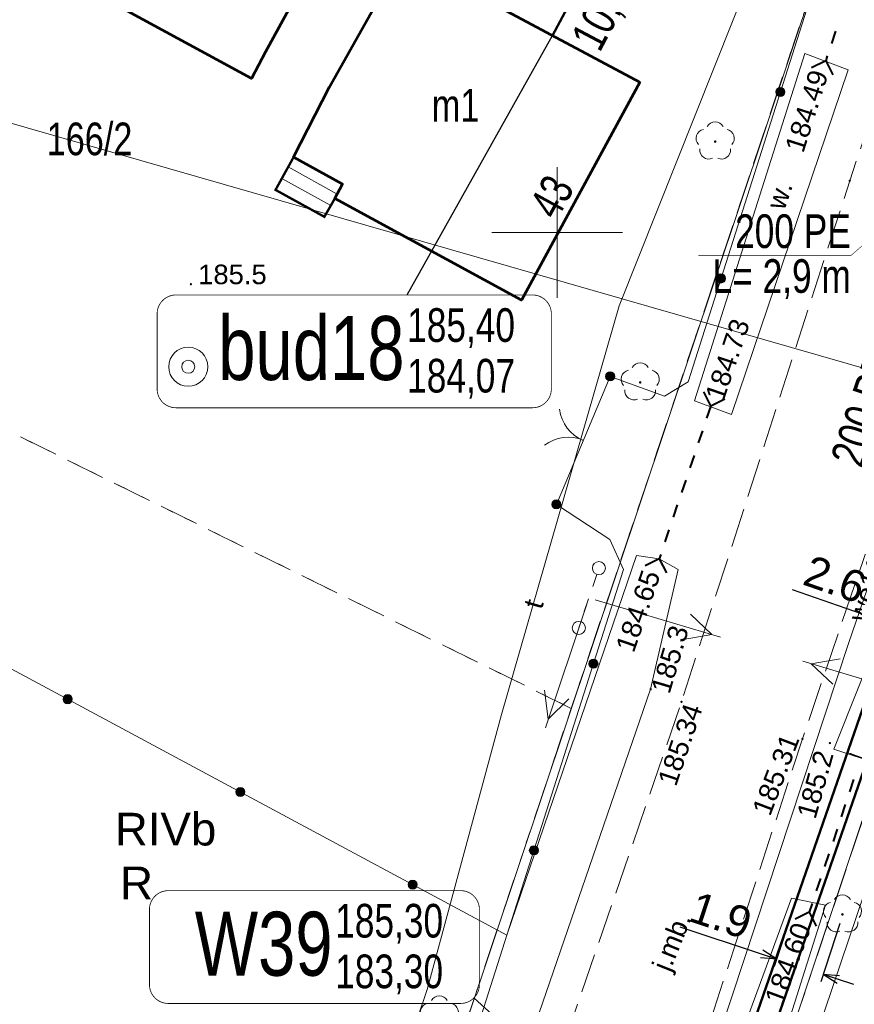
# Model space of a CAD drawing. Header units: metres. Extents: x 7482748 to 7484637, y 5684406 to 5687014.
# Tile 122 of 180: x 7483429 to 7483461, y 5686270 to 5686308. Entities that reach past the tile are written whole.
import ezdxf
from ezdxf.enums import TextEntityAlignment as Align
from ezdxf.lldxf.tags import DXFTag

# ---------------------------------------------------------------- set-up
doc = ezdxf.new("R2010")
doc.units = ezdxf.units.M
doc.header["$MEASUREMENT"] = 0
for name, pattern in [('1', [1.5, 1, -0.5]), ('KTJZ01_500', [2, 1.5, -0.5]), ('l217_500', [2, 1.5, -0.5]), ('l218_500', [1, 0.5, -0.5])]:
    doc.linetypes.add(name, pattern=pattern)
for name, color, linetype, lineweight in [('.domiar', 250, 'Continuous', 9), ('.k deszczowa', 200, 'Continuous', 50), ('.ks tłoczny', 104, 'Continuous', 50), ('_Dzialki', 7, 'Continuous', 0), ('_Dzialki_opis', 7, 'Continuous', 0), ('_Kontury', 7, 'Continuous', 0), ('_Kontury_opis', 7, 'Continuous', 0), ('_Podzial_sekcyjny_krzyze', 7, '1', 13), ('_Uzytki', 7, 'Continuous', 0), ('_Uzytki_opis', 7, 'Continuous', 0), ('BUIB05_01', 7, 'Continuous', 40), ('EGB_Adres', 7, 'Continuous', 0), ('EGB_Budynek', 7, 'Continuous', 0), ('EGB_Budynek_opis', 7, 'Continuous', 0), ('EGB_ObiektTrwaleZwiazanyZBudynk', 7, 'Continuous', 0), ('EGBE_L_3', 7, 'Continuous', 0), ('GES__SUSM05_01L', 7, 'Continuous', 13), ('GES__SUUS13_P', 7, 'Continuous', 13), ('KTOK02', 7, 'KTOK02_500', 13), ('KTOK05_01', 7, 'Continuous', 13), ('RTPW01_P', 7, 'Continuous', 0), ('RTPW02_P', 7, 'Continuous', 0), ('SUPE_L_3', 1, 'Continuous', 13)]:
    doc.layers.add(name, color=color, linetype=linetype, lineweight=lineweight)
for name, color, linetype, lineweight, true_color in [('.przyłącza', 32, 'Continuous', 50, 0xbd5e00), ('GES__SUPT_pL', 7, 'Continuous', 13, 0xff9100), ('GES__SUPW_01_pL', 5, 'Continuous', 13, 0x0000ff), ('OBOP02_01', 7, 'Continuous', 13, 0x008000)]:
    doc.layers.add(name, color=color, linetype=linetype, lineweight=lineweight, true_color=true_color)
doc.layers.add('_ramki_nieplotowane', color=7, linetype='Continuous', lineweight=0, plot=False)
doc.layers.add('GES__SUPT_pT', color=7, linetype='Continuous', lineweight=13, true_color=0xff9100, transparency=0.25)
doc.layers.add('GES__SUPW_01_pT', color=5, linetype='Continuous', lineweight=13, true_color=0x0000ff, transparency=0.25)
doc.layers.add('IS_Opisy_działek_Net', color=7, linetype='SOLID', true_color=0x000000)
doc.layers.add('IS_Węzeł_sieci_kanalizacyjnej_-_opisy', color=7, linetype='Continuous')
for name, color, linetype, lineweight, transparency in [('KTJZ01_O', 7, 'KTJZ01_500', 13, 0.5), ('KTJZ01_T', 7, 'Continuous', 13, 0.25), ('PTRW02_O', 7, 'Continuous', 13, 0.5), ('PTRW02_T', 7, 'Continuous', 13, 0.25), ('RTPW01_G', 7, 'Continuous', 13, 0.25), ('RTPW02_G', 7, 'Continuous', 13, 0.25)]:
    doc.layers.add(name, color=color, linetype=linetype, lineweight=lineweight, transparency=transparency)
doc.styles.get("Standard").update_dxf_attribs({"font": 'simplex.shx', "width": 0.75})
doc.styles.add('STYL_ARIAL', font='simplex.shx', dxfattribs={"width": 0.75, "oblique": 0.1})
doc.styles.add('Style-Arial', font='arial.ttf')
doc.linetypes.add('KTOK02_500', pattern='A,0.5,[117,IS_LineDef.shx,S=0.01,R=0,X=0,Y=0],0.5', length=1)
tags = doc.linetypes.add('SOLID', pattern=[10, 10, 0]).pattern_tags.tags
tags[6:7] = [DXFTag(74, 4), DXFTag(75, 0), DXFTag(340, '0'), DXFTag(46, 0.0), DXFTag(50, 0.0), DXFTag(44, 0.0), DXFTag(45, 0.0)]
tags[4:5] = [DXFTag(74, 4), DXFTag(75, 0), DXFTag(340, '0'), DXFTag(46, 0.0), DXFTag(50, 0.0), DXFTag(44, 0.0), DXFTag(45, 0.0)]
doc.dimstyles.get("Standard").update_dxf_attribs({"dimtxt": 0.18, "dimasz": 0.18, "dimexe": 0.18, "dimexo": 0.0625, "dimgap": 0.09, "dimtad": 0, "dimtih": 1, "dimtoh": 1, "dimdec": 4, "dimzin": 0, "dimdsep": 46, "dimtxsty": 'Standard', "dimcen": 0.09, "dimadec": 0, "dimazin": 0, "dimtfac": 1, "dimtdec": 4, "dimtofl": 0, "dimtmove": 0, "dimatfit": 3, "dimfxl": 0, "dimtolj": 1, "dimtzin": 0, "dimarcsym": 0})

# ---------------------------------------------------------------- blocks, each defined once
blk = doc.blocks.new('SUUS13')
at = {"layer": 'GES__SUUS13_P', "linetype": 'Continuous', "lineweight": 13}
for radius in [0.75, 0.25]:
    blk.add_circle((0, 0), radius, dxfattribs=at)
blk = doc.blocks.new('OBOP02_01')
at = {"layer": 'OBOP02_01', "linetype": 'Continuous', "lineweight": 13}
h = blk.add_hatch(color=256, dxfattribs=at)
edge = h.paths.add_edge_path()
edge.add_arc((0, 0), 0.05, 0, 360)
for centre, start, end in [((-0.38, 0.12), 102, 222), ((0, 0.4), 30, 150), ((0.38, 0.12), 318, 78), ((-0.24, -0.32), 174, 294), ((0.24, -0.32), 246, 6)]:
    blk.add_arc(centre, 0.35, start, end, dxfattribs=at)
blk = doc.blocks.new('RTPW01')
at = {"layer": 'RTPW01_P', "linetype": 'Continuous', "lineweight": 0}
h = blk.add_hatch(color=256, dxfattribs=at)
edge = h.paths.add_edge_path()
edge.add_arc((0, 0), 0.045, 0, 360)
blk = doc.blocks.new('RTPW01_1')
at = {"layer": 'RTPW02_P', "linetype": 'Continuous', "lineweight": 0}
h = blk.add_hatch(color=256, dxfattribs=at)
edge = h.paths.add_edge_path()
edge.add_arc((0, 0), 0.045, 0, 360)
blk = doc.blocks.new('RTPW01_2')
at = {"layer": 'RTPW01_P', "linetype": 'Continuous', "lineweight": 0}
h = blk.add_hatch(color=256, dxfattribs=at)
edge = h.paths.add_edge_path()
edge.add_arc((0, 0), 0.045, 0, 360)
blk = doc.blocks.new('RTPW01_3')
at = {"layer": 'RTPW02_P', "linetype": 'Continuous', "lineweight": 0}
h = blk.add_hatch(color=256, dxfattribs=at)
edge = h.paths.add_edge_path()
edge.add_arc((0, 0), 0.045, 0, 360)
blk = doc.blocks.new('*D562')
at = {"layer": '.domiar', "color": 0, "linetype": 'Continuous', "lineweight": -2, "transparency": 16777216}
for p, q in [((7483461.132, 5686280.146), (7483461.17, 5686280.257)), ((7483461.281, 5686280.028), (7483461.822, 5686279.84)), ((7483463.212, 5686279.358), (7483462.671, 5686279.545)), ((7483463.362, 5686279.24), (7483463.323, 5686279.129))]:
    blk.add_line(p, q, dxfattribs=at)
at = {"layer": '.domiar', "color": 0, "linetype": 'Continuous', "lineweight": 53, "transparency": 16777216}
for points in [[(7483461.291, 5686280.056), (7483461.271, 5686279.999), (7483461.111, 5686280.087)], [(7483463.222, 5686279.386), (7483463.202, 5686279.329), (7483463.382, 5686279.299)]]:
    blk.add_solid(points, dxfattribs=at)
at = {"layer": 'Defpoints', "color": 0, "linetype": 'Continuous', "lineweight": 53, "transparency": 16777216}
for p in [(7483461.111, 5686280.087), (7483461.111, 5686280.087), (7483463.382, 5686279.299)]:
    blk.add_point(p, dxfattribs=at)
at = {"layer": '.domiar', "color": 0, "linetype": 'Continuous', "transparency": 16777216, "insert": (7483462.247, 5686279.693), "char_height": 0.18, "attachment_point": 5}
blk.add_mtext('\\A1;2.4038', dxfattribs=at)
blk = doc.blocks.new('TerminatorOpen_0.5')
at = {"color": 0, "linetype": 'ByBlock', "lineweight": -2}
for q in [(-1, 0.25), (-1, 0), (-1, -0.25)]:
    blk.add_line((0, 0), q, dxfattribs=at)
blk = doc.blocks.new('*D564')
at = {"layer": '.domiar', "color": 0, "linetype": 'Continuous', "lineweight": -2, "transparency": 16777216}
for p, q in [((7483459.05, 5686274.131), (7483458.313, 5686271.898)), ((7483457.828, 5686272.374), (7483454.709, 5686273.403)), ((7483460.826, 5686273.545), (7483460.089, 5686271.312)), ((7483460.762, 5686271.405), (7483461.341, 5686271.214))]:
    blk.add_line(p, q, dxfattribs=at)
at = {"layer": 'Defpoints', "color": 0, "linetype": 'Continuous', "transparency": 16777216}
for p in [(7483459.144, 5686274.416), (7483460.92, 5686273.83), (7483458.407, 5686272.183)]:
    blk.add_point(p, dxfattribs=at)
at = {"layer": '.domiar', "color": 0, "linetype": 'Continuous', "lineweight": -2, "transparency": 16777216, "xscale": 0.61, "yscale": 0.61, "zscale": 0.61}
for p, rotation in [((7483458.407, 5686272.183), 341.7343859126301), ((7483460.183, 5686271.597), 161.7343859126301)]:
    blk.add_blockref('TerminatorOpen_0.5', p, dxfattribs=dict(at, rotation=rotation))
at = {"layer": '.domiar', "color": 0, "linetype": 'Continuous', "transparency": 16777216, "insert": (7483456.265, 5686273.851), "char_height": 1.2, "attachment_point": 5, "rotation": 341.7344, "style": 'Style-Arial'}
blk.add_mtext('\\A1;1.9', dxfattribs=at)
blk = doc.blocks.new('*D577')
at = {"layer": '.domiar', "color": 0, "linetype": 'Continuous', "lineweight": -2, "transparency": 16777216}
for p, q in [((7483462.238, 5686285.195), (7483459.012, 5686286.314)), ((7483462.716, 5686284.712), (7483462.716, 5686284.712)), ((7483465.152, 5686283.867), (7483465.152, 5686283.867)), ((7483465.826, 5686283.95), (7483466.403, 5686283.75))]:
    blk.add_line(p, q, dxfattribs=at)
at = {"layer": 'Defpoints', "color": 0, "linetype": 'Continuous', "transparency": 16777216}
for p in [(7483462.814, 5686284.995), (7483462.814, 5686284.995), (7483465.25, 5686284.15)]:
    blk.add_point(p, dxfattribs=at)
at = {"layer": '.domiar', "color": 0, "linetype": 'Continuous', "lineweight": -2, "transparency": 16777216, "xscale": 0.61, "yscale": 0.61, "zscale": 0.61}
for p, rotation in [((7483462.814, 5686284.995), 340.8690700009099), ((7483465.25, 5686284.15), 160.8690700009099)]:
    blk.add_blockref('TerminatorOpen_0.5', p, dxfattribs=dict(at, rotation=rotation))
at = {"layer": '.domiar', "color": 0, "linetype": 'Continuous', "transparency": 16777216, "insert": (7483460.636, 5686286.717), "char_height": 1.2, "attachment_point": 5, "rotation": 340.8691, "style": 'Style-Arial'}
blk.add_mtext('\\A1;2.6', dxfattribs=at)

msp = doc.modelspace()

# ---------------------------------------------------------------- hatches: boundary and pattern name
at = {"layer": 'KTOK05_01', "linetype": 'Continuous', "lineweight": 13}
h = msp.add_hatch(color=256, dxfattribs=at)
edge = h.paths.add_edge_path()
edge.add_arc((7483458.54484, 5686305.38342), 0.175, 0, 360)
h = msp.add_hatch(color=256, dxfattribs=at)
edge = h.paths.add_edge_path()
edge.add_arc((7483456.26968, 5686298.23683), 0.175, 0, 360)
h = msp.add_hatch(color=256, dxfattribs=at)
edge = h.paths.add_edge_path()
edge.add_arc((7483452.03, 5686294.49), 0.175, 0, 360)
h = msp.add_hatch(color=256, dxfattribs=at)
edge = h.paths.add_edge_path()
edge.add_arc((7483449.97, 5686289.59), 0.175, 0, 360)
h = msp.add_hatch(color=256, dxfattribs=at)
edge = h.paths.add_edge_path()
edge.add_arc((7483451.38725, 5686283.48702), 0.175, 0, 360)
h = msp.add_hatch(color=256, dxfattribs=at)
edge = h.paths.add_edge_path()
edge.add_arc((7483431.25976, 5686282.12958), 0.175, 0, 360)
h = msp.add_hatch(color=256, dxfattribs=at)
edge = h.paths.add_edge_path()
edge.add_arc((7483437.86562, 5686278.57816), 0.175, 0, 360)
h = msp.add_hatch(color=256, dxfattribs=at)
edge = h.paths.add_edge_path()
edge.add_arc((7483449.10754, 5686276.34189), 0.175, 0, 360)
h = msp.add_hatch(color=256, dxfattribs=at)
edge = h.paths.add_edge_path()
edge.add_arc((7483444.47092, 5686275.0257), 0.175, 0, 360)

# ---------------------------------------------------------------- linework, layer by layer
at = {"layer": '.domiar', "color": 7, "linetype": 'Continuous', "flags": 128}
msp.add_lwpolyline([(7483458.97, 5686274.51), (7483460.27, 5686274.24), (7483455.63, 5686259.56), (7483453.71, 5686260.2), (7483458.97, 5686274.51)], close=True, dxfattribs=at)
at = {"layer": '.k deszczowa', "linetype": 'Continuous'}
msp.add_lwpolyline([(7483462.1617, 5686280.64377), (7483445.76597, 5686233.40003)], dxfattribs=at)
at = {"layer": '.ks tłoczny', "color": 111, "linetype": 'Continuous', "true_color": 0x70ffb8}
msp.add_lwpolyline([(7483539.01604, 5686517.01603), (7483532.57298, 5686498.14781), (7483528.59305, 5686485.74461), (7483524.06285, 5686471.15079), (7483517.4639, 5686451.301), (7483517.4639, 5686451.301), (7483513.19053, 5686438.59386), (7483506.80338, 5686419.9052), (7483503.67491, 5686410.75136), (7483489.19771, 5686367.92381), (7483488.55879, 5686366.36971), (7483487.69105, 5686359.59365), (7483481.55397, 5686341.5735), (7483479.339, 5686335.06975), (7483478.08149, 5686331.37736), (7483471.44464, 5686310.91538), (7483469.74193, 5686304.9671), (7483455.28388, 5686263.28755), (7483450.42845, 5686249.12706), (7483447.14669, 5686239.55607), (7483444.38858, 5686231.83101), (7483432.0435, 5686195.45156)], dxfattribs=at)
at = {"layer": '.przyłącza', "linetype": 'Continuous'}
msp.add_lwpolyline([(7483453.34942, 5686314.13203), (7483449.82403, 5686307.53919)], dxfattribs=at)
at = {"layer": '_Dzialki', "color": 96, "linetype": 'Continuous', "true_color": 0x008000, "flags": 128}
for points in [[(7483441.85, 5686255.79), (7483460.79, 5686312.41)], [(7483453.22, 5686252.18), (7483462.33, 5686279.42)]]:
    msp.add_lwpolyline(points, dxfattribs=at)
at = {"layer": '_Kontury', "color": 96, "linetype": 'l217_500', "true_color": 0x008000, "flags": 128}
for points in [[(7483450.54, 5686281.78), (7483460.79, 5686312.41)], [(7483450.54, 5686281.78), (7483407.39, 5686303.05)], [(7483443.43, 5686260.51), (7483450.54, 5686281.78)], [(7483462.33, 5686279.42), (7483455.91, 5686260.22)]]:
    msp.add_lwpolyline(points, dxfattribs=at)
at = {"layer": '_Podzial_sekcyjny_krzyze', "linetype": 'Continuous'}
for p, q in [((7483450, 5686297.5), (7483450, 5686302.5)), ((7483447.5, 5686300), (7483452.5, 5686300))]:
    msp.add_line(p, q, dxfattribs=at)
at = {"layer": '_ramki_nieplotowane', "color": 3, "linetype": 'Continuous', "lineweight": 0, "flags": 128}
msp.add_lwpolyline([(7483284.2, 5686345.82), (7483569.66, 5686263.79), (7483685.79, 5686667.94), (7483400.34, 5686749.97), (7483284.2, 5686345.82)], close=True, dxfattribs=at)
at = {"layer": '_Uzytki', "color": 96, "linetype": 'l218_500', "true_color": 0x008000, "flags": 128}
for points in [[(7483450.54, 5686281.78), (7483460.79, 5686312.41)], [(7483450.54, 5686281.78), (7483407.39, 5686303.05)], [(7483443.43, 5686260.51), (7483450.54, 5686281.78)], [(7483462.33, 5686279.42), (7483455.91, 5686260.22)]]:
    msp.add_lwpolyline(points, dxfattribs=at)
at = {"layer": 'BUIB05_01', "linetype": 'Continuous', "lineweight": 40}
for p, q in [((7483460.65, 5686307.71), (7483460.5, 5686307.24)), ((7483460.28, 5686306.57), (7483459.74, 5686306.3)), ((7483460.34, 5686306.76), (7483460.28, 5686306.57)), ((7483460.28, 5686306.57), (7483460.55, 5686306.03)), ((7483455.88, 5686293.36), (7483455.61, 5686293.9)), ((7483455.88, 5686293.36), (7483456.42, 5686293.63)), ((7483455.88, 5686293.36), (7483455.72, 5686292.89)), ((7483455.56, 5686292.41), (7483455.4, 5686291.94)), ((7483455.24, 5686291.46), (7483455.08, 5686290.99)), ((7483454.92, 5686290.52), (7483454.76, 5686290.04)), ((7483454.6, 5686289.57), (7483454.44, 5686289.1)), ((7483454.28, 5686288.62), (7483454.12, 5686288.15)), ((7483453.97, 5686287.67), (7483453.91, 5686287.51)), ((7483453.91, 5686287.51), (7483453.37, 5686287.24)), ((7483453.91, 5686287.51), (7483454.18, 5686286.97)), ((7483461.35, 5686279.05), (7483461.19, 5686278.58)), ((7483461.03, 5686278.1), (7483460.87, 5686277.63)), ((7483460.72, 5686277.16), (7483460.56, 5686276.68)), ((7483460.4, 5686276.21), (7483460.24, 5686275.73)), ((7483460.08, 5686275.26), (7483459.92, 5686274.79)), ((7483459.76, 5686274.31), (7483459.65, 5686273.98)), ((7483459.65, 5686273.98), (7483459.11, 5686273.71)), ((7483459.65, 5686273.98), (7483459.92, 5686273.44))]:
    msp.add_line(p, q, dxfattribs=at)
at = {"layer": 'EGB_Budynek', "color": 7, "linetype": 'Continuous', "lineweight": 53, "flags": 128}
for points in [[(7483441.4, 5686311.61), (7483438.83, 5686306.91), (7483438.3, 5686305.89), (7483429.84, 5686310.5), (7483430.3, 5686311.35), (7483432.95, 5686316.21), (7483440.01, 5686312.36), (7483441.4, 5686311.61)], [(7483453.17, 5686305.75), (7483448.64, 5686297.41), (7483441.49, 5686301.3), (7483441.78, 5686301.85), (7483439.91, 5686302.88), (7483441.29, 5686305.58), (7483444.1, 5686310.6), (7483453.17, 5686305.75)]]:
    msp.add_lwpolyline(points, dxfattribs=at)
at = {"layer": 'EGB_ObiektTrwaleZwiazanyZBudynk', "color": 7, "linetype": 'Continuous', "const_width": 0.09, "flags": 128}
msp.add_lwpolyline([(7483439.91, 5686302.88), (7483439.22, 5686301.63), (7483441.09, 5686300.6), (7483441.49, 5686301.3), (7483441.78, 5686301.85), (7483439.91, 5686302.88)], dxfattribs=at)
at = {"layer": 'EGBE_L_3', "linetype": 'Continuous', "lineweight": 0}
for p, q in [((7483439.91, 5686302.88), (7483439.22, 5686301.63)), ((7483441.78, 5686301.85), (7483439.91, 5686302.88)), ((7483439.22, 5686301.63), (7483441.09, 5686300.6)), ((7483441.78, 5686301.85), (7483441.49, 5686301.3)), ((7483441.49, 5686301.3), (7483441.09, 5686300.6))]:
    msp.add_line(p, q, dxfattribs=at)
at = {"layer": 'EGBE_L_3', "linetype": 'Continuous'}
for p, q in [((7483439.7, 5686302.51), (7483441.58, 5686301.47)), ((7483439.46, 5686302.07), (7483441.34, 5686301.03))]:
    msp.add_line(p, q, dxfattribs=at)
msp.add_point((7483439.22, 5686301.63), dxfattribs=at)
at = {"layer": 'GES__SUPT_pL', "linetype": 'Continuous', "lineweight": 13, "flags": 128}
msp.add_lwpolyline([(7483424.93, 5686213.15), (7483431.01, 5686226.88), (7483433.38, 5686234.81), (7483433.39, 5686237.67), (7483438.2, 5686249.02), (7483440.13, 5686256.49), (7483445.03, 5686271.02), (7483447.87, 5686281.54), (7483452.38, 5686297.19), (7483457.47, 5686309.98), (7483462.59, 5686324.62), (7483467.11, 5686338.58)], dxfattribs=at)
at = {"layer": 'GES__SUPW_01_pL', "linetype": 'Continuous', "lineweight": 13, "flags": 128}
msp.add_lwpolyline([(7483440.69, 5686248.23), (7483448.54, 5686245.04), (7483450.48, 5686251.51), (7483451.78, 5686255.85), (7483461.17, 5686284.3), (7483467.24, 5686301.96)], dxfattribs=at)
at = {"layer": 'GES__SUSM05_01L', "linetype": 'Continuous', "lineweight": 13}
for p, q in [((7483451.52, 5686286.91), (7483451.36, 5686286.44)), ((7483451.2, 5686285.97), (7483451.04, 5686285.49)), ((7483450.88, 5686285.02), (7483450.83, 5686284.86))]:
    msp.add_line(p, q, dxfattribs=at)
for centre in [(7483451.6, 5686287.15), (7483450.83, 5686284.86)]:
    msp.add_circle(centre, 0.25, dxfattribs=at)
at = {"layer": 'IS_Opisy_działek_Net', "linetype": 'Continuous', "ltscale": 0.01, "const_width": 0.02}
msp.add_lwpolyline([(7483470.37828, 5686307.0523), (7483461.24148, 5686299.1129), (7483455.40267, 5686299.1129)], dxfattribs=at)
at = {"layer": 'IS_Węzeł_sieci_kanalizacyjnej_-_opisy', "color": 18, "linetype": 'SOLID', "ltscale": 0.01, "true_color": 0x000000}
for points in [[(7483444.25791, 5686297.60767), (7483449.82403, 5686307.53867)], [(7483446.8133, 5686270.69155), (7483455.57318, 5686262.70236)]]:
    msp.add_lwpolyline(points, dxfattribs=at)
at = {"layer": 'IS_Węzeł_sieci_kanalizacyjnej_-_opisy', "color": 18, "linetype": 'SOLID', "ltscale": 0.01, "true_color": 0x000000, "const_width": 0.03}
for points in [[(7483435.40791, 5686293.28767), (7483449.05791, 5686293.28767, 0.414214), (7483449.77791, 5686294.00767), (7483449.77791, 5686296.88767, 0.414214), (7483449.05791, 5686297.60767), (7483435.40791, 5686297.60767, 0.414214), (7483434.68791, 5686296.88767), (7483434.68791, 5686294.00767, 0.414214), (7483435.40791, 5686293.28767)], [(7483435.11418, 5686270.48066), (7483446.30418, 5686270.48066, 0.414214), (7483447.02418, 5686271.20066), (7483447.02418, 5686274.08066, 0.414214), (7483446.30418, 5686274.80066), (7483435.11418, 5686274.80066, 0.414214), (7483434.39418, 5686274.08066), (7483434.39418, 5686271.20066, 0.414214), (7483435.11418, 5686270.48066)]]:
    msp.add_lwpolyline(points, format="xyb", dxfattribs=at)
at = {"layer": 'KTJZ01_O', "linetype": 'KTJZ01_500', "lineweight": 13, "flags": 128}
for points in [[(7483197.91, 5685647.78), (7483191.3, 5685645.21), (7483187.04, 5685652.01), (7483182.78, 5685658.81), (7483173.01, 5685674.4), (7483160.42, 5685696.27), (7483153.69, 5685714.72), (7483149.66, 5685738.88), (7483150.14, 5685742.97), (7483152.18, 5685766.74), (7483152.64, 5685773.87), (7483156.88, 5685789.66), (7483160.03, 5685797.82), (7483165.63, 5685808.56), (7483171.47, 5685814.85), (7483176.12, 5685820.16), (7483191.38, 5685837.95), (7483216.44, 5685866.07), (7483238.67, 5685890.6), (7483242.86, 5685894.87), (7483263.91, 5685918.34), (7483290.28, 5685947.07), (7483315.51, 5685974.43), (7483346.16, 5686007.45), (7483367.58, 5686031.19), (7483372.66, 5686037.59), (7483378.07, 5686044.41), (7483383.78, 5686055), (7483386.81, 5686063.17), (7483391.06, 5686075.79), (7483392.94, 5686081.53), (7483394.38, 5686081.91), (7483397.17, 5686082.85), (7483401.23, 5686082.98), (7483404.7, 5686083), (7483407.11, 5686083.92), (7483410.43, 5686086.41), (7483412.08, 5686088.69), (7483412.96, 5686091.17), (7483413.79, 5686094.46), (7483412.71, 5686099.4), (7483411.05, 5686100.85), (7483407.94, 5686103.18), (7483405.29, 5686104.69), (7483403.35, 5686106.28), (7483402.57, 5686107.54), (7483401.86, 5686108.47), (7483403.54, 5686113.11), (7483404.07, 5686113.93), (7483409.52, 5686129.91), (7483416.09, 5686150.36), (7483420.49, 5686164.15), (7483421.47, 5686167.05), (7483423.62, 5686173.38), (7483428.4, 5686186.8), (7483437.81, 5686215.26), (7483441.02, 5686225.03), (7483450.09, 5686253.79), (7483453.73, 5686263.28), (7483459.39, 5686280.61), (7483466.44, 5686301.37), (7483471.25, 5686316.24), (7483473.9, 5686323.17), (7483478.13, 5686336.85), (7483485.37, 5686356.93), (7483492.13, 5686378.36), (7483498.67, 5686398.43), (7483502.19, 5686408.5), (7483505.2, 5686417.38), (7483513.05, 5686441.11), (7483516.25, 5686450.23), (7483530.52, 5686493.07), (7483533.34, 5686501.51), (7483543.47, 5686531.52), (7483557.14, 5686572.33), (7483559.91, 5686580.46), (7483570.16, 5686610.95), (7483575.71, 5686628.68), (7483581.26, 5686643.91), (7483583.2, 5686649.41), (7483591.35, 5686674.28), (7483597.45, 5686691.67), (7483602.2, 5686705.71), (7483616.93, 5686750.38), (7483619.53, 5686757.95), (7483621.36, 5686763.29), (7483634.9, 5686799.43), (7483640.84, 5686811.96)], [(7483613.29, 5686753.85), (7483610.52, 5686745.34), (7483597.42, 5686707.23), (7483592.84, 5686693.63), (7483586.65, 5686674.57), (7483578.94, 5686652.57), (7483576.44, 5686645.6), (7483570.92, 5686629.39), (7483565.29, 5686612), (7483555.03, 5686581.98), (7483552.34, 5686573.92), (7483538.5, 5686532.62), (7483528.43, 5686502.82), (7483525.69, 5686494.44), (7483511.5, 5686452.13), (7483508.06, 5686441.86), (7483500.41, 5686418.93), (7483497.52, 5686410.47), (7483493.78, 5686400.09), (7483487.22, 5686379.91), (7483478.75, 5686354.53), (7483473.28, 5686338.58), (7483466.59, 5686318.01), (7483461.2, 5686301.98), (7483454.76, 5686282.03), (7483448.77, 5686264.59), (7483445.69, 5686255.08), (7483445.07, 5686253.25), (7483443.78, 5686249.4), (7483442.67, 5686246.12), (7483436.06, 5686226.36), (7483432.79, 5686216.79), (7483423.48, 5686188.39), (7483415.91, 5686165.55), (7483411.29, 5686151.94), (7483403.43, 5686128.74), (7483397.27, 5686110.49), (7483396.29, 5686107.6), (7483389.25, 5686086.41), (7483386.32, 5686077.5), (7483382.09, 5686064.87), (7483379.33, 5686057.56), (7483373.91, 5686047.4), (7483368.95, 5686041.13), (7483363.52, 5686034.43), (7483341.98, 5686010.31), (7483311.83, 5685977.83), (7483286.59, 5685950.4), (7483260.12, 5685921.63), (7483238.78, 5685898.43), (7483234.43, 5685893.44), (7483212.81, 5685869.61), (7483187.54, 5685841.24), (7483162.41, 5685812.7), (7483151.44, 5685800.65), (7483147.59, 5685795.21)]]:
    msp.add_lwpolyline(points, dxfattribs=at)
at = {"layer": 'KTOK02', "linetype": 'Continuous', "lineweight": 13}
msp.add_line((7483449.97, 5686289.59), (7483452.03, 5686294.49), dxfattribs=at)
for centre, start, end in [((7483451.58, 5686293.42), 187.2, 247.2), ((7483450.42, 5686290.66), 67.2, 127.2)]:
    msp.add_arc(centre, 1.5, start, end, dxfattribs=at)
at = {"layer": 'KTOK05_01', "linetype": 'Continuous', "lineweight": 13, "flags": 128}
for points in [[(7483460.82, 5686312.53), (7483455.01, 5686294.28), (7483454.11, 5686293.73), (7483452.03, 5686294.49)], [(7483449.97, 5686289.59), (7483452.02, 5686288.24), (7483452.54, 5686287.1), (7483448.07, 5686273.09), (7483438.29, 5686278.35), (7483425.53, 5686285.21)], [(7483463.89, 5686273.8), (7483461.78, 5686274.76), (7483454.07, 5686251.95)]]:
    msp.add_lwpolyline(points, dxfattribs=at)
at = {"layer": 'KTOK05_01', "linetype": 'Continuous', "lineweight": 13}
for centre in [(7483458.54, 5686305.38), (7483456.27, 5686298.24), (7483452.03, 5686294.49), (7483449.97, 5686289.59), (7483451.39, 5686283.49), (7483431.26, 5686282.13), (7483437.87, 5686278.58), (7483449.11, 5686276.34), (7483444.47, 5686275.03)]:
    msp.add_circle(centre, 0.175, dxfattribs=at)
at = {"layer": 'PTRW02_O', "linetype": 'Continuous', "lineweight": 13, "flags": 128}
for points in [[(7483459.48, 5686306.85), (7483455.26, 5686293.56), (7483456.68, 5686293.03), (7483461.14, 5686306.23), (7483459.48, 5686306.85)], [(7483454.63, 5686287.09), (7483453.91, 5686287.51), (7483453.04, 5686287.63), (7483448.07, 5686273.09), (7483442.06, 5686254.19), (7483443.66, 5686253.69), (7483453.58, 5686282.51), (7483454.63, 5686287.09)], [(7483460.59, 5686280.22), (7483462.33, 5686279.64), (7483463.96, 5686284.52), (7483462.53, 5686285.08), (7483460.59, 5686280.22)]]:
    msp.add_lwpolyline(points, close=True, dxfattribs=at)
at = {"layer": 'SUPE_L_3', "linetype": 'Continuous'}
for p, q in [((7483449.55, 5686281.03), (7483451.14, 5686285.77)), ((7483451.46, 5686285.94), (7483456.25, 5686284.51)), ((7483455.1, 5686285.38), (7483455.92, 5686284.61)), ((7483454.82, 5686284.42), (7483455.92, 5686284.61)), ((7483459.4, 5686283.58), (7483464.19, 5686282.15)), ((7483459.73, 5686283.48), (7483460.83, 5686283.67)), ((7483459.73, 5686283.48), (7483460.55, 5686282.71)), ((7483449.66, 5686281.36), (7483449.51, 5686282.47)), ((7483449.66, 5686281.36), (7483450.45, 5686282.15))]:
    msp.add_line(p, q, dxfattribs=at)

# ---------------------------------------------------------------- block references
at = {"layer": 'GES__SUUS13_P', "linetype": 'Continuous', "lineweight": 13}
msp.add_blockref('SUUS13', (7483435.88, 5686294.86), dxfattribs=at)
at = {"layer": 'OBOP02_01', "linetype": 'Continuous', "lineweight": 13}
for p in [(7483456.05, 5686303.48), (7483453.18, 5686294.26), (7483460.92, 5686273.89), (7483445.49, 5686270.02)]:
    msp.add_blockref('OBOP02_01', p, dxfattribs=at)
at = {"layer": 'RTPW01_P', "linetype": 'Continuous', "lineweight": 0}
for name, p in [('RTPW01_2', (7483435.98, 5686298.02)), ('RTPW01', (7483453.58, 5686282.51)), ('RTPW01', (7483460.44, 5686280.45))]:
    msp.add_blockref(name, p, dxfattribs=at)
at = {"layer": 'RTPW02_P', "linetype": 'Continuous', "lineweight": 0}
for name, p in [('RTPW01_3', (7483460.28, 5686306.57)), ('RTPW01_3', (7483461.2, 5686301.98)), ('RTPW01_3', (7483455.88, 5686293.36)), ('RTPW01_3', (7483453.91, 5686287.51)), ('RTPW01_1', (7483454.76, 5686282.03)), ('RTPW01_1', (7483459.39, 5686280.61)), ('RTPW01_3', (7483459.65, 5686273.98))]:
    msp.add_blockref(name, p, dxfattribs=at)

# ---------------------------------------------------------------- texts
at = {"layer": '_Dzialki_opis', "color": 96, "true_color": 0x008000, "insert": (7483430.46, 5686302.94), "char_height": 1.25, "attachment_point": 7, "line_spacing_factor": 0.6, "style": 'STYL_ARIAL'}
msp.add_mtext('\\fArial|b0|i0|c238238|p39;166/2', dxfattribs=at)
at = {"layer": '_Kontury_opis', "color": 96, "linetype": 'Continuous', "lineweight": 13, "true_color": 0x008000, "style": 'Style-Arial'}
msp.add_text('RIVb', height=1.25, dxfattribs=at).set_placement((7483433.07, 5686276.53))
at = {"layer": '_Uzytki_opis', "color": 96, "linetype": 'Continuous', "lineweight": 13, "true_color": 0x008000, "style": 'Style-Arial'}
msp.add_text('R', height=1.25, dxfattribs=at).set_placement((7483433.27, 5686274.47))
at = {"layer": 'EGB_Adres', "insert": (7483448.89, 5686301.03), "char_height": 1.25, "attachment_point": 1, "rotation": 61.38954, "line_spacing_factor": 0.6, "style": 'STYL_ARIAL'}
msp.add_mtext('\\fArial|b0|i0|c238238|p39;43 ', dxfattribs=at)
at = {"layer": 'EGB_Budynek_opis', "color": 7, "insert": (7483445.2, 5686304.24), "char_height": 1.25, "attachment_point": 7, "line_spacing_factor": 0.6, "style": 'STYL_ARIAL'}
msp.add_mtext('\\fArial|b0|i0|c238238|p39;m1', dxfattribs=at)
at = {"layer": 'GES__SUPT_pT', "linetype": 'Continuous', "lineweight": 13, "style": 'Style-Arial'}
msp.add_text('t', height=0.75, rotation=73.92, dxfattribs=at).set_placement((7483449.09, 5686285.78), align=Align.MIDDLE_CENTER)
at = {"layer": 'GES__SUPW_01_pT', "linetype": 'Continuous', "lineweight": 13, "style": 'Style-Arial'}
msp.add_text('wo110', height=0.75, rotation=71.03, dxfattribs=at).set_placement((7483461.97, 5686286.61), align=Align.MIDDLE_CENTER)
at = {"layer": 'IS_Opisy_działek_Net', "linetype": 'Continuous', "ltscale": 0.01, "char_height": 1.2888}
for s, insert, attachment_point, rotation in [('\\fArial|b0|i0;10,0 ‰', (7483450.48989, 5686307.46314), 1, 62.1), ('{\\fArial|b0|i0|c238|p34;200 PE}', (7483461.68348, 5686290.93315), 7, 71.5)]:
    msp.add_mtext(s, dxfattribs=dict(at, insert=insert, attachment_point=attachment_point, rotation=rotation))
for s, insert, attachment_point in [('{\\fArial|b0|i0|c238|p34;200 PE}', (7483461.24148, 5686299.3865), 9), ('\\fArial|b0|i0;', (7483461.24148, 5686299.3865), 9), ('\\fArial|b0|i0;L= 2,9 m', (7483461.24148, 5686298.9761), 3), ('\\fArial|b0|i0;', (7483461.24148, 5686298.9761), 3), ('\\fArial|b0|i0;', (7483452.19148, 5686298.3865), 9), ('\\fArial|b0|i0;', (7483452.19148, 5686298.3865), 9)]:
    msp.add_mtext(s, dxfattribs=dict(at, insert=insert, attachment_point=attachment_point))
at = {"layer": 'IS_Węzeł_sieci_kanalizacyjnej_-_opisy', "color": 18, "linetype": 'SOLID', "ltscale": 0.01, "true_color": 0x000000}
for s, insert, char_height, attachment_point in [('\\fArial|b0|i0;bud18', (7483444.15791, 5686294.31607), 2.448, 9), ('\\fArial|b0|i0;185,40', (7483444.25791, 5686295.57127), 1.2888, 7), ('\\fArial|b0|i0;184,07', (7483444.25791, 5686295.16087), 1.2888, 1), ('\\fArial|b0|i0;185,30', (7483441.50418, 5686272.76426), 1.2888, 7), ('\\fArial|b0|i0;W39', (7483441.40418, 5686271.50906), 2.448, 9), ('\\fArial|b0|i0;183,30', (7483441.50418, 5686272.35386), 1.2888, 1)]:
    msp.add_mtext(s, dxfattribs=dict(at, insert=insert, char_height=char_height, attachment_point=attachment_point))
at = {"layer": 'KTJZ01_T', "linetype": 'Continuous', "lineweight": 13, "style": 'Style-Arial'}
msp.add_text('j.mb.', height=0.75, rotation=68.2, dxfattribs=at).set_placement((7483454.31, 5686271.65))
at = {"layer": 'PTRW02_T', "linetype": 'Continuous', "lineweight": 13, "style": 'Style-Arial'}
msp.add_text('w.', height=0.75, rotation=71.27, dxfattribs=at).set_placement((7483458.51, 5686301.43), align=Align.MIDDLE_CENTER)
at = {"layer": 'RTPW01_G', "linetype": 'Continuous', "lineweight": 13, "style": 'Style-Arial'}
msp.add_text('185.5', height=0.75, dxfattribs=at).set_placement((7483436.26, 5686298.02))
msp.add_text('185.3', height=0.75, rotation=73.43, dxfattribs=at).set_placement((7483453.58, 5686282.51), align=Align.TOP_LEFT)
msp.add_text('185.2', height=0.75, rotation=74.34, dxfattribs=at).set_placement((7483459.87, 5686280.23), align=Align.TOP_RIGHT)
at = {"layer": 'RTPW02_G', "linetype": 'Continuous', "lineweight": 13, "style": 'Style-Arial'}
for s, rotation, p in [('184.49', 72.38, (7483459.42, 5686303.01)), ('184.73', 71.33, (7483456.36, 5686293.49)), ('184.65', 71.13, (7483452.93, 5686283.87)), ('184.60', 69.82, (7483458.63, 5686270.38))]:
    msp.add_text(s, height=0.75, rotation=rotation, dxfattribs=at).set_placement(p)
msp.add_text('185.34', height=0.75, rotation=71.17, dxfattribs=at).set_placement((7483454.87, 5686282.03), align=Align.TOP_RIGHT)
msp.add_text('185.31', height=0.75, rotation=69.14, dxfattribs=at).set_placement((7483459.29, 5686280.61), align=Align.RIGHT)

# ---------------------------------------------------------------- dimensions: what is measured, and where the dimension line sits
at = {"layer": '.domiar', "color": 7, "linetype": 'Continuous'}
for p1, p2, distance, picture, middle in [((7483465.25, 5686284.15), (7483462.81391, 5686284.99505), 0, '*D577', (7483460.63565, 5686286.71669)), ((7483460.92, 5686273.83), (7483459.14422, 5686274.4161), 2.35183, '*D564', (7483456.2649, 5686273.85093))]:
    dim = msp.add_aligned_dim(p1=p1, p2=p2, distance=distance, dimstyle='Standard', override={"dimtxt": 1.2, "dimasz": 0.61, "dimexe": 0.3, "dimexo": 0.3, "dimgap": 0.3, "dimtad": 1, "dimtih": 0, "dimtoh": 0, "dimdec": 1, "dimzin": 11, "dimdsep": 0, "dimtxsty": 'Style-Arial', "dimblk": 'TerminatorOpen_0.5', "dimadec": 4, "dimazin": 3, "dimtdec": 1, "dimatfit": 1, "dimldrblk": 'TerminatorOpen_0.5', "dimfrac": 2, "dimtzin": 11}, dxfattribs=at)
    dim.commit()
    dim.dimension.update_dxf_attribs({"geometry": picture, "text_midpoint": middle})
at = {"layer": '.domiar', "linetype": 'Continuous'}
dim = msp.add_aligned_dim(p1=(7483463.38227, 5686279.29873), p2=(7483461.11121, 5686280.08653), distance=0, dimstyle='Standard', dxfattribs=at)
dim.commit()
dim.dimension.update_dxf_attribs({"geometry": '*D562', "text_midpoint": (7483462.24674, 5686279.69263)})

doc.saveas('drawing.dxf')
